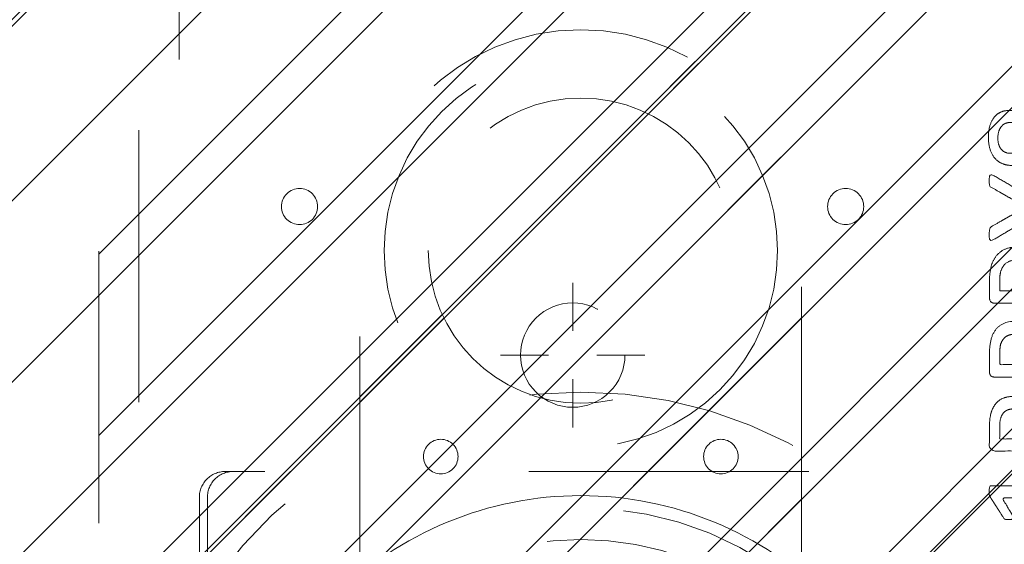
# Model space of a CAD drawing. Header units: inches. Extents: x -420 to -276, y -52 to 18.
# Tile 160 of 187: x -287.41 to -282.58, y -23.83 to -21.26. Entities that reach past the tile are written whole.
import ezdxf

# ---------------------------------------------------------------- set-up
doc = ezdxf.new("R2010")
doc.units = ezdxf.units.IN
doc.header["$LTSCALE"] = 32
doc.header["$MEASUREMENT"] = 0
doc.header["$PDMODE"] = 1
doc.header["$PDSIZE"] = -2
doc.linetypes.add('Dash Style-1', pattern=[0.083328, 0.041656, -0.041672])
for name, color, linetype, lineweight in [('DashLine', 7, 'Dash Style-1', 13), ('DashLineFill', 7, 'Dash Style-1', 13), ('Drawing', 7, 'Continuous', 18), ('Metal-DeskStructure', 7, 'Continuous', 13), ('None', 7, 'Continuous', 18), ('SolidLine', 7, 'Continuous', 15), ('Wood_1-H', 7, 'Continuous', 13)]:
    doc.layers.add(name, color=color, linetype=linetype, lineweight=lineweight)
doc.layers.add('Metal_Black', color=7, linetype='Continuous', lineweight=13, true_color=0x4c4c4c)
pattern_1 = [(45, (0, 0), (-1.613, 1.9357), []), (45, (-1.0608, 1.0608), (-0.472346, 0.41676), [])]

# ---------------------------------------------------------------- blocks, each defined once
blk = doc.blocks.new('1BRPFY-Leg_Plate (2D)')
at = {"layer": 'DashLineFill', "linetype": 'Continuous', "lineweight": 13}
h = blk.add_hatch(dxfattribs=at)
h.set_pattern_fill('Steel', color=253, style=0, pattern_type=2)
h.set_pattern_definition(pattern_1)
edge = h.paths.add_edge_path()
edge.add_arc((-1.7047, -1.7047), 0.126, 180, 270)
edge.add_line((-1.7047, -1.8307), (1.7047, -1.8307))
edge.add_arc((1.7047, -1.7047), 0.126, 270, 360)
edge.add_line((1.8307, -1.7047), (1.8307, 1.7047))
edge.add_arc((1.7047, 1.7047), 0.126, 0, 90)
edge.add_line((1.7047, 1.8307), (-1.7047, 1.8307))
edge.add_arc((-1.7047, 1.7047), 0.126, 90, 180)
edge.add_line((-1.8307, 1.7047), (-1.8307, -1.7047))
at = {"layer": 'DashLineFill', "flags": 128}
blk.add_lwpolyline([(-1.8307, -1.7047, 0.414214), (-1.7047, -1.8307), (1.7047, -1.8307, 0.414214), (1.8307, -1.7047), (1.8307, 1.7047, 0.414214), (1.7047, 1.8307), (-1.7047, 1.8307, 0.414214), (-1.8307, 1.7047)], format="xyb", close=True, dxfattribs=at)
blk = doc.blocks.new('Group-2')
at = {"layer": 'Metal_Black', "color": 7}
for points, knots in [([(2.3381, 3.6174), (2.3657, 3.6174), (2.4119, 3.597), (2.4433, 3.5564), (2.4599, 3.4992), (2.4599, 3.4291), (2.4451, 3.3737), (2.4156, 3.335), (2.375, 3.3147), (2.327, 3.3147), (2.2919, 3.3295), (2.2624, 3.3553), (2.2366, 3.394), (2.2236, 3.418), (2.2126, 3.3959), (2.1886, 3.3645), (2.1609, 3.3424), (2.1295, 3.3313), (2.0871, 3.3313), (2.0465, 3.3479), (2.0151, 3.383), (1.9985, 3.4346), (1.9985, 3.5048), (2.0151, 3.5546), (2.0428, 3.586), (2.0797, 3.6007), (2.1203, 3.6007), (2.1517, 3.5897), (2.1812, 3.5675), (2.207, 3.5361), (2.2181, 3.514), (2.2513, 3.5915), (2.3178, 3.6174), (2.3381, 3.6174)], [0, 0, 0, 0.040945, 0.08189, 0.122836, 0.163781, 0.200632, 0.237482, 0.274333, 0.311184, 0.338205, 0.365227, 0.392248, 0.419269, 0.419269, 0.443822, 0.468375, 0.492928, 0.51748, 0.549396, 0.581313, 0.613229, 0.645145, 0.677061, 0.708977, 0.740893, 0.772809, 0.799408, 0.826007, 0.852606, 0.879205, 0.879205, 0.969801, 1, 1, 1]), ([(2.1074, 3.5417), (2.0926, 3.5417), (2.0705, 3.5325), (2.0539, 3.5122), (2.0446, 3.4845), (2.0446, 3.4291), (2.0778, 3.3904), (2.1221, 3.3904), (2.1443, 3.3996), (2.1646, 3.4199), (2.1849, 3.4494), (2.196, 3.4697), (2.1775, 3.5048), (2.1332, 3.5417), (2.1074, 3.5417)], [0, 0, 0, 0.064819, 0.129638, 0.194457, 0.259276, 0.388914, 0.518552, 0.583375, 0.648198, 0.71302, 0.777843, 0.777843, 0.888922, 1, 1, 1]), ([(2.3436, 3.5564), (2.327, 3.5564), (2.3012, 3.5454), (2.279, 3.5214), (2.2587, 3.4863), (2.2476, 3.4623), (2.2569, 3.4402), (2.279, 3.407), (2.3012, 3.3867), (2.327, 3.3756), (2.4119, 3.3756), (2.4119, 3.5122), (2.375, 3.5564), (2.3436, 3.5564)], [0, 0, 0, 0.062166, 0.124332, 0.186498, 0.248664, 0.248664, 0.305108, 0.361552, 0.417996, 0.474441, 0.742583, 0.871292, 1, 1, 1]), ([(2.4303, 3.2861), (2.4377, 3.2898), (2.4469, 3.2916), (2.4525, 3.2861), (2.4543, 3.2713), (2.4543, 3.2515), (2.4543, 3.2363), (2.4506, 3.2289), (2.4469, 3.2252), (2.4433, 3.2233), (2.3547, 3.1735), (2.2661, 3.1237), (2.3547, 3.0739), (2.4433, 3.024), (2.4469, 3.0222), (2.4506, 3.0166), (2.4543, 3.0111), (2.4543, 2.9959), (2.4543, 2.976), (2.4516, 2.9567), (2.4377, 2.9594), (2.4303, 2.9631), (2.3279, 3.025), (2.2255, 3.0868), (2.1258, 3.0277), (2.0262, 2.9687), (2.0188, 2.965), (2.005, 2.9622), (2.0022, 2.9816), (2.0022, 3.0056), (2.004, 3.0185), (2.0059, 3.0259), (2.0114, 3.0296), (2.0133, 3.0314), (2.0972, 3.0794), (2.1812, 3.1274), (2.0972, 3.1754), (2.0133, 3.2233), (2.0114, 3.2252), (2.0059, 3.227), (2.004, 3.2344), (2.0022, 3.2455), (2.0022, 3.2676), (2.005, 3.287), (2.0188, 3.2842), (2.0262, 3.2805), (2.1249, 3.2224), (2.2236, 3.1643), (2.327, 3.2252), (2.4303, 3.2861)], [0, 0, 0, 0.005797, 0.011593, 0.01739, 0.023187, 0.027776, 0.031157, 0.034538, 0.03792, 0.03792, 0.121199, 0.121199, 0.204479, 0.204479, 0.20786, 0.211241, 0.214623, 0.219212, 0.225008, 0.236602, 0.242398, 0.242398, 0.326423, 0.326423, 0.407782, 0.407782, 0.413578, 0.425171, 0.430968, 0.435937, 0.440905, 0.445874, 0.450842, 0.450842, 0.634953, 0.634953, 0.819063, 0.819063, 0.824031, 0.829, 0.833968, 0.838937, 0.843905, 0.853843, 0.858811, 0.858811, 0.927786, 0.927786, 1, 1, 1]), ([(2.1351, 2.9306), (2.1701, 2.9306), (2.2236, 2.9085), (2.2605, 2.8679), (2.2827, 2.8088), (2.2827, 2.7414), (2.2827, 2.7165), (2.363, 2.7165), (2.4469, 2.7165), (2.4506, 2.7128), (2.4525, 2.7055), (2.4543, 2.6944), (2.4543, 2.6778), (2.4525, 2.6667), (2.4506, 2.6593), (2.4469, 2.6556), (2.2366, 2.6556), (2.0169, 2.6556), (2.004, 2.6704), (2.004, 2.7276), (2.004, 2.7904), (2.0077, 2.8162), (2.0151, 2.8531), (2.0372, 2.89), (2.0686, 2.9177), (2.1111, 2.9306), (2.1351, 2.9306)], [0, 0, 0, 0.066268, 0.132535, 0.198803, 0.26507, 0.303966, 0.303966, 0.429297, 0.43506, 0.440822, 0.446584, 0.452347, 0.456957, 0.461567, 0.466177, 0.470786, 0.728938, 0.745073, 0.761208, 0.845107, 0.870922, 0.896738, 0.922553, 0.948369, 0.974184, 1, 1, 1]), ([(2.1406, 2.8679), (2.1129, 2.8679), (2.076, 2.8476), (2.0594, 2.818), (2.0539, 2.7867), (2.0539, 2.7433), (2.0539, 2.7165), (2.1434, 2.7165), (2.2329, 2.7165), (2.2329, 2.7433), (2.2329, 2.7959), (2.2199, 2.8328), (2.1941, 2.8568), (2.1609, 2.8679), (2.1406, 2.8679)], [0, 0, 0, 0.053098, 0.106195, 0.159293, 0.212391, 0.297937, 0.297937, 0.584068, 0.584068, 0.669615, 0.752211, 0.834807, 0.917404, 1, 1, 1]), ([(2.4433, 2.5926), (2.4469, 2.5926), (2.4506, 2.5908), (2.4525, 2.5834), (2.4543, 2.5705), (2.4543, 2.552), (2.4525, 2.541), (2.4506, 2.5336), (2.4451, 2.5299), (2.4396, 2.528), (2.387, 2.5077), (2.3344, 2.4874), (2.3159, 2.48), (2.2864, 2.4653), (2.2642, 2.4431), (2.2532, 2.4136), (2.2532, 2.3739), (2.2532, 2.3546), (2.3482, 2.3546), (2.4469, 2.3546), (2.4506, 2.3509), (2.4525, 2.3435), (2.4543, 2.3324), (2.4543, 2.3158), (2.4525, 2.3047), (2.4506, 2.2973), (2.4469, 2.2937), (2.2356, 2.2937), (2.0151, 2.2937), (2.004, 2.3084), (2.004, 2.3638), (2.004, 2.4284), (2.0059, 2.4505), (2.0077, 2.4597), (2.0114, 2.4856), (2.0317, 2.5262), (2.0612, 2.552), (2.1, 2.5668), (2.1443, 2.5668), (2.1812, 2.5539), (2.2089, 2.5317), (2.2273, 2.4985), (2.2347, 2.48), (2.2402, 2.4911), (2.255, 2.5096), (2.2753, 2.5243), (2.303, 2.5373), (2.3196, 2.5446), (2.3685, 2.5649), (2.4174, 2.5852), (2.4303, 2.5908), (2.4414, 2.5926), (2.4433, 2.5926)], [0, 0, 0, 0.004018, 0.008035, 0.012053, 0.01607, 0.020088, 0.024105, 0.028123, 0.03214, 0.03214, 0.070951, 0.070951, 0.084634, 0.098317, 0.112001, 0.125684, 0.138745, 0.138745, 0.202807, 0.205295, 0.207782, 0.21027, 0.212758, 0.214748, 0.216739, 0.218729, 0.220719, 0.332671, 0.339637, 0.346603, 0.391882, 0.407555, 0.423229, 0.423229, 0.466696, 0.510164, 0.553631, 0.597099, 0.640566, 0.684033, 0.727501, 0.770968, 0.770968, 0.798042, 0.825115, 0.852188, 0.879262, 0.879262, 0.958132, 0.958132, 0.979066, 1, 1, 1]), ([(2.1295, 2.504), (2.1018, 2.504), (2.0668, 2.48), (2.0575, 2.4524), (2.0557, 2.4431), (2.0539, 2.421), (2.0539, 2.3795), (2.0539, 2.3546), (2.1295, 2.3546), (2.2052, 2.3546), (2.2052, 2.3832), (2.2052, 2.4358), (2.1941, 2.469), (2.172, 2.493), (2.1443, 2.504), (2.1295, 2.504)], [0, 0, 0, 0.142515, 0.285031, 0.285031, 0.330993, 0.376955, 0.445899, 0.445899, 0.655281, 0.655281, 0.734439, 0.800829, 0.867219, 0.93361, 1, 1, 1]), ([(2.3233, 2.2263), (2.3454, 2.2263), (2.3805, 2.2152), (2.41, 2.1968), (2.4303, 2.1691), (2.4525, 2.1193), (2.4525, 2.0122), (2.4525, 1.9458), (2.4414, 1.931), (2.2283, 1.931), (2.0151, 1.931), (2.004, 1.9458), (2.004, 2.0039), (2.004, 2.0953), (2.0206, 2.1469), (2.0483, 2.1802), (2.0908, 2.1986), (2.1332, 2.1986), (2.1627, 2.1912), (2.1867, 2.1765), (2.207, 2.1525), (2.2126, 2.1396), (2.2163, 2.158), (2.2347, 2.1894), (2.2624, 2.2134), (2.3012, 2.2263), (2.3233, 2.2263)], [0, 0, 0, 0.031455, 0.06291, 0.094366, 0.125821, 0.188731, 0.266159, 0.275837, 0.285516, 0.435531, 0.44521, 0.454888, 0.521427, 0.574659, 0.627891, 0.681123, 0.734355, 0.762747, 0.791139, 0.819531, 0.847924, 0.847924, 0.885943, 0.923962, 0.961981, 1, 1, 1]), ([(2.124, 2.1377), (2.1074, 2.1377), (2.0815, 2.1285), (2.0631, 2.1082), (2.0539, 2.0768), (2.0539, 2.0215), (2.0539, 1.9901), (2.1258, 1.9901), (2.1978, 1.9901), (2.1978, 2.0242), (2.1978, 2.0805), (2.1867, 2.11), (2.1664, 2.1285), (2.1387, 2.1377), (2.124, 2.1377)], [0, 0, 0, 0.074499, 0.148998, 0.223496, 0.297995, 0.395417, 0.395417, 0.61891, 0.61891, 0.724928, 0.793696, 0.862464, 0.931232, 1, 1, 1]), ([(2.327, 2.1636), (2.3067, 2.1636), (2.2772, 2.1506), (2.2569, 2.1266), (2.2458, 2.0897), (2.2458, 2.0261), (2.2458, 1.9901), (2.3242, 1.9901), (2.4027, 1.9901), (2.4027, 2.0334), (2.4027, 2.1174), (2.375, 2.1506), (2.3454, 2.1636), (2.327, 2.1636)], [0, 0, 0, 0.079156, 0.158312, 0.237468, 0.316624, 0.419526, 0.419526, 0.643799, 0.643799, 0.767809, 0.883905, 0.941952, 1, 1, 1]), ([(2.4285, 1.8552), (2.4359, 1.8552), (2.4497, 1.8524), (2.4525, 1.8441), (2.4525, 1.7251), (2.4525, 1.6061), (2.4506, 1.6024), (2.4451, 1.5987), (2.4359, 1.5968), (2.423, 1.5968), (2.4137, 1.5987), (2.4082, 1.6005), (2.4045, 1.6061), (2.4045, 1.655), (2.4045, 1.702), (2.2347, 1.702), (2.0649, 1.702), (2.0908, 1.6587), (2.1166, 1.6153), (2.1184, 1.6097), (2.1203, 1.6005), (2.1166, 1.5968), (2.1055, 1.595), (2.0931, 1.595), (2.0834, 1.595), (2.0778, 1.5968), (2.0742, 1.6005), (2.0723, 1.6042), (2.0391, 1.6559), (2.0059, 1.7076), (2.004, 1.7094), (2.004, 1.7131), (2.0022, 1.7186), (2.0022, 1.7357), (2.0022, 1.7537), (2.0059, 1.7592), (2.0096, 1.7611), (2.208, 1.7611), (2.4045, 1.7611), (2.4045, 1.8017), (2.4045, 1.846), (2.4082, 1.8497), (2.4137, 1.8533), (2.423, 1.8552), (2.4285, 1.8552)], [0, 0, 0, 0.00261, 0.007831, 0.010441, 0.176195, 0.178805, 0.181415, 0.184026, 0.186636, 0.188594, 0.190551, 0.192509, 0.194467, 0.244389, 0.244389, 0.424498, 0.424498, 0.47805, 0.47805, 0.484241, 0.490432, 0.496622, 0.502813, 0.507071, 0.510941, 0.514811, 0.518682, 0.518682, 0.576295, 0.576295, 0.578743, 0.58119, 0.583638, 0.590247, 0.593184, 0.596122, 0.599059, 0.911881, 0.911881, 0.976501, 0.982376, 0.988251, 0.994125, 1, 1, 1])]:
    blk.add_open_spline(points, degree=2, knots=knots, dxfattribs=at)
blk = doc.blocks.new('1BRPX8-Util_Bkt_Lg-F (2D)')
at = {"layer": 'DashLineFill', "linetype": 'Continuous', "lineweight": 13}
h = blk.add_hatch(dxfattribs=at)
h.set_pattern_fill('Steel', color=253, style=0, pattern_type=2)
h.set_pattern_definition(pattern_1)
edge = h.paths.add_edge_path()
edge.add_line((-4.4685, 7.4055), (-3.1299, 7.4055))
edge.add_line((-3.1299, 7.4055), (-3.1299, -2.0118))
edge.add_line((-3.1299, -2.0118), (-4.4685, -2.0118))
edge.add_line((-4.4685, -2.0118), (-4.4685, -2.1457))
edge.add_line((-4.4685, -2.1457), (-2.4213, -2.1457))
edge.add_line((-2.4213, -2.1457), (-2.4213, -2.5236))
edge.add_arc((-2.3031, -2.5236), 0.1181, 180, 270)
edge.add_line((-2.3031, -2.6417), (2.3031, -2.6417))
edge.add_arc((2.3031, -2.5236), 0.1181, 270, 360)
edge.add_line((2.4213, -2.5236), (2.4213, -2.1457))
edge.add_line((2.4213, -2.1457), (4.4685, -2.1457))
edge.add_line((4.4685, -2.1457), (4.4685, -2.0118))
edge.add_line((4.4685, -2.0118), (3.1299, -2.0118))
edge.add_line((3.1299, -2.0118), (3.1299, 7.4055))
edge.add_line((3.1299, 7.4055), (4.4685, 7.4055))
edge.add_line((4.4685, 7.4055), (4.4685, 7.5394))
edge.add_line((4.4685, 7.5394), (2.4213, 7.5394))
edge.add_line((2.4213, 7.5394), (2.4213, 7.9173))
edge.add_arc((2.3031, 7.9173), 0.1181, 0, 90)
edge.add_line((2.3031, 8.0354), (-2.3031, 8.0354))
edge.add_arc((-2.3031, 7.9173), 0.1181, 90, 180)
edge.add_line((-2.4213, 7.9173), (-2.4213, 7.5394))
edge.add_line((-2.4213, 7.5394), (-4.4685, 7.5394))
edge.add_line((-4.4685, 7.5394), (-4.4685, 7.4055))
at = {"layer": 'Metal_Black', "color": 7}
blk.add_blockref('Group-2', (0, 0), dxfattribs=at)
blk = doc.blocks.new('Slate-LegBrace (2D)')
at = {"layer": 'DashLineFill', "linetype": 'Continuous', "lineweight": 13}
h = blk.add_hatch(dxfattribs=at)
h.set_pattern_fill('Steel', color=253, style=0, pattern_type=2)
h.set_pattern_definition(pattern_1)
edge = h.paths.add_edge_path()
edge.add_line((-2.1996, 0.1352), (-1.3748, 0.1352))
edge.add_arc((0, 0.0136), 1.3801, 5.0546, 174.9454, ccw=False)
edge.add_line((1.3748, 0.1352), (2.1997, 0.1352))
edge.add_arc((0.0001, 0.0171), 2.2028, 3.0731, 176.9269)
h = blk.add_hatch(dxfattribs=at)
h.set_pattern_fill('Steel', color=253, style=0, pattern_type=2)
h.set_pattern_definition(pattern_1)
h.paths.add_polyline_path([(-0.6866, 1.8192), (-0.6949, 1.8196), (-0.7032, 1.8209), (-0.7112, 1.8229), (-0.719, 1.8257), (-0.7265, 1.8292), (-0.7337, 1.8335), (-0.7403, 1.8384), (-0.7465, 1.844), (-0.7521, 1.8502), (-0.757, 1.8568), (-0.7613, 1.864), (-0.7648, 1.8715), (-0.7676, 1.8793), (-0.7697, 1.8874), (-0.7709, 1.8956), (-0.7713, 1.9039), (-0.7709, 1.9122), (-0.7697, 1.9204), (-0.7676, 1.9284), (-0.7648, 1.9363), (-0.7613, 1.9438), (-0.757, 1.9509), (-0.7521, 1.9576), (-0.7465, 1.9637), (-0.7403, 1.9693), (-0.7337, 1.9742), (-0.7265, 1.9785), (-0.719, 1.9821), (-0.7112, 1.9849), (-0.7032, 1.9869), (-0.6949, 1.9881), (-0.6866, 1.9885), (-0.6783, 1.9881), (-0.6701, 1.9869), (-0.6621, 1.9849), (-0.6542, 1.9821), (-0.6467, 1.9785), (-0.6396, 1.9742), (-0.6329, 1.9693), (-0.6268, 1.9637), (-0.6212, 1.9576), (-0.6163, 1.9509), (-0.612, 1.9438), (-0.6084, 1.9363), (-0.6056, 1.9284), (-0.6036, 1.9204), (-0.6024, 1.9122), (-0.602, 1.9039), (-0.6024, 1.8956), (-0.6036, 1.8874), (-0.6056, 1.8793), (-0.6084, 1.8715), (-0.612, 1.864), (-0.6163, 1.8568), (-0.6212, 1.8502), (-0.6268, 1.844), (-0.6329, 1.8384), (-0.6396, 1.8335), (-0.6467, 1.8292), (-0.6542, 1.8257), (-0.6621, 1.8229), (-0.6701, 1.8209), (-0.6783, 1.8196)])
h = blk.add_hatch(dxfattribs=at)
h.set_pattern_fill('Steel', color=253, style=0, pattern_type=2)
h.set_pattern_definition(pattern_1)
h.paths.add_polyline_path([(0.6865, 1.8192), (0.6783, 1.8196), (0.67, 1.8209), (0.662, 1.8229), (0.6542, 1.8257), (0.6467, 1.8293), (0.6395, 1.8335), (0.6329, 1.8385), (0.6267, 1.8441), (0.6212, 1.8502), (0.6162, 1.8569), (0.6119, 1.864), (0.6084, 1.8716), (0.6056, 1.8794), (0.6036, 1.8874), (0.6024, 1.8957), (0.602, 1.904), (0.6024, 1.9123), (0.6036, 1.9205), (0.6057, 1.9285), (0.6085, 1.9363), (0.612, 1.9438), (0.6163, 1.951), (0.6213, 1.9576), (0.6268, 1.9638), (0.633, 1.9694), (0.6397, 1.9743), (0.6468, 1.9786), (0.6543, 1.9821), (0.6622, 1.9849), (0.6702, 1.9869), (0.6784, 1.9881), (0.6867, 1.9885), (0.695, 1.9881), (0.7032, 1.9869), (0.7113, 1.9848), (0.7191, 1.982), (0.7266, 1.9785), (0.7337, 1.9742), (0.7404, 1.9692), (0.7466, 1.9637), (0.7521, 1.9575), (0.7571, 1.9508), (0.7613, 1.9437), (0.7649, 1.9362), (0.7677, 1.9284), (0.7697, 1.9203), (0.7709, 1.9121), (0.7713, 1.9038), (0.7709, 1.8955), (0.7696, 1.8873), (0.7676, 1.8792), (0.7648, 1.8714), (0.7612, 1.8639), (0.757, 1.8568), (0.752, 1.8501), (0.7464, 1.844), (0.7403, 1.8384), (0.7336, 1.8334), (0.7265, 1.8292), (0.7189, 1.8256), (0.7111, 1.8228), (0.7031, 1.8208), (0.6948, 1.8196)])
h = blk.add_hatch(dxfattribs=at)
h.set_pattern_fill('Steel', color=253, style=0, pattern_type=2)
h.set_pattern_definition(pattern_1)
edge = h.paths.add_edge_path()
edge.add_line((-2.1917, 0.2375), (-1.4637, 0.2375))
edge.add_arc((0.0001, 0.017), 1.4803, 8.5653, 171.4347, ccw=False)
edge.add_line((1.4639, 0.2375), (2.1918, 0.2375))
edge.add_line((2.1918, 0.2375), (2.1997, 0.1352))
edge.add_line((2.1997, 0.1352), (1.3748, 0.1352))
edge.add_arc((0, 0.0136), 1.3801, 5.0546, 174.9454)
edge.add_line((-1.3748, 0.1352), (-2.1996, 0.1352))
edge.add_line((-2.1996, 0.1352), (-2.1917, 0.2375))
at = {"layer": 'DashLineFill', "flags": 128}
for points in [[(-2.1996, 0.1352), (-1.3748, 0.1352, -0.915455), (1.3748, 0.1352), (2.1997, 0.1352, 0.947752)], [(-2.1917, 0.2375), (-1.4637, 0.2375, -0.860663), (1.4639, 0.2375), (2.1918, 0.2375), (2.1997, 0.1352), (1.3748, 0.1352, 0.915455), (-1.3748, 0.1352), (-2.1996, 0.1352)]]:
    blk.add_lwpolyline(points, format="xyb", close=True, dxfattribs=at)
for points in [[(-0.6866, 1.8192), (-0.6949, 1.8196), (-0.7032, 1.8209), (-0.7112, 1.8229), (-0.719, 1.8257), (-0.7265, 1.8292), (-0.7337, 1.8335), (-0.7403, 1.8384), (-0.7465, 1.844), (-0.7521, 1.8502), (-0.757, 1.8568), (-0.7613, 1.864), (-0.7648, 1.8715), (-0.7676, 1.8793), (-0.7697, 1.8874), (-0.7709, 1.8956), (-0.7713, 1.9039), (-0.7709, 1.9122), (-0.7697, 1.9204), (-0.7676, 1.9284), (-0.7648, 1.9363), (-0.7613, 1.9438), (-0.757, 1.9509), (-0.7521, 1.9576), (-0.7465, 1.9637), (-0.7403, 1.9693), (-0.7337, 1.9742), (-0.7265, 1.9785), (-0.719, 1.9821), (-0.7112, 1.9849), (-0.7032, 1.9869), (-0.6949, 1.9881), (-0.6866, 1.9885), (-0.6783, 1.9881), (-0.6701, 1.9869), (-0.6621, 1.9849), (-0.6542, 1.9821), (-0.6467, 1.9785), (-0.6396, 1.9742), (-0.6329, 1.9693), (-0.6268, 1.9637), (-0.6212, 1.9576), (-0.6163, 1.9509), (-0.612, 1.9438), (-0.6084, 1.9363), (-0.6056, 1.9284), (-0.6036, 1.9204), (-0.6024, 1.9122), (-0.602, 1.9039), (-0.6024, 1.8956), (-0.6036, 1.8874), (-0.6056, 1.8793), (-0.6084, 1.8715), (-0.612, 1.864), (-0.6163, 1.8568), (-0.6212, 1.8502), (-0.6268, 1.844), (-0.6329, 1.8384), (-0.6396, 1.8335), (-0.6467, 1.8292), (-0.6542, 1.8257), (-0.6621, 1.8229), (-0.6701, 1.8209), (-0.6783, 1.8196)], [(0.6865, 1.8192), (0.6783, 1.8196), (0.67, 1.8209), (0.662, 1.8229), (0.6542, 1.8257), (0.6467, 1.8293), (0.6395, 1.8335), (0.6329, 1.8385), (0.6267, 1.8441), (0.6212, 1.8502), (0.6162, 1.8569), (0.6119, 1.864), (0.6084, 1.8716), (0.6056, 1.8794), (0.6036, 1.8874), (0.6024, 1.8957), (0.602, 1.904), (0.6024, 1.9123), (0.6036, 1.9205), (0.6057, 1.9285), (0.6085, 1.9363), (0.612, 1.9438), (0.6163, 1.951), (0.6213, 1.9576), (0.6268, 1.9638), (0.633, 1.9694), (0.6397, 1.9743), (0.6468, 1.9786), (0.6543, 1.9821), (0.6622, 1.9849), (0.6702, 1.9869), (0.6784, 1.9881), (0.6867, 1.9885), (0.695, 1.9881), (0.7032, 1.9869), (0.7113, 1.9848), (0.7191, 1.982), (0.7266, 1.9785), (0.7337, 1.9742), (0.7404, 1.9692), (0.7466, 1.9637), (0.7521, 1.9575), (0.7571, 1.9508), (0.7613, 1.9437), (0.7649, 1.9362), (0.7677, 1.9284), (0.7697, 1.9203), (0.7709, 1.9121), (0.7713, 1.9038), (0.7709, 1.8955), (0.7696, 1.8873), (0.7676, 1.8792), (0.7648, 1.8714), (0.7612, 1.8639), (0.757, 1.8568), (0.752, 1.8501), (0.7464, 1.844), (0.7403, 1.8384), (0.7336, 1.8334), (0.7265, 1.8292), (0.7189, 1.8256), (0.7111, 1.8228), (0.7031, 1.8208), (0.6948, 1.8196)]]:
    blk.add_lwpolyline(points, close=True, dxfattribs=at)
blk = doc.blocks.new('TLLegSleeve (2D)')
at = {"layer": 'DashLineFill', "linetype": 'Continuous', "lineweight": 13}
h = blk.add_hatch(dxfattribs=at)
h.set_pattern_fill('Steel', color=253, style=0, pattern_type=2)
h.set_pattern_definition(pattern_1)
edge = h.paths.add_edge_path()
edge.add_line((1.0827, 1.4023), (1.0827, 2.9134))
edge.add_arc((0, 2.9134), 1.0827, 0, 180)
edge.add_line((-1.0827, 2.9134), (-1.0827, 1.4023))
edge.add_arc((0, 0), 1.7717, 127.6699, 412.3301)
edge.add_line((1.0827, 1.4023), (1.0827, 1.4023))
edge = h.paths.add_edge_path()
edge.add_arc((0, 2.9134), 0.748, 180, 360)
edge.add_arc((0, 2.9134), 0.748, 0, 180)
edge.add_line((-0.748, 2.9134), (-0.748, 2.9134))
edge = h.paths.add_edge_path()
edge.add_arc((0, 0), 1.437, 180, 360)
edge.add_arc((0, 0), 1.437, 0, 180)
edge.add_line((-1.437, 0), (-1.437, 0))
at = {"layer": 'DashLine', "color": 8, "flags": 128}
for points in [[(0.9646, 2.9134), (0.9599, 2.8188), (0.946, 2.7252), (0.923, 2.6334), (0.8911, 2.5443), (0.8507, 2.4587), (0.802, 2.3775), (0.7456, 2.3015), (0.6821, 2.2313), (0.6119, 2.1678), (0.5359, 2.1114), (0.4547, 2.0627), (0.3691, 2.0222), (0.28, 1.9904), (0.1882, 1.9674), (0.0945, 1.9535), (0, 1.9488), (-0.0945, 1.9535), (-0.1882, 1.9674), (-0.28, 1.9904), (-0.3691, 2.0222), (-0.4547, 2.0627), (-0.5359, 2.1114), (-0.6119, 2.1678), (-0.6821, 2.2313), (-0.7456, 2.3015), (-0.802, 2.3775), (-0.8507, 2.4587), (-0.8911, 2.5443), (-0.923, 2.6334), (-0.946, 2.7252), (-0.9599, 2.8188), (-0.9646, 2.9134), (-0.9599, 3.0079), (-0.946, 3.1016), (-0.923, 3.1934), (-0.8911, 3.2825), (-0.8507, 3.3681), (-0.802, 3.4493), (-0.7456, 3.5253), (-0.6821, 3.5954), (-0.6119, 3.659), (-0.5359, 3.7154), (-0.4547, 3.7641), (-0.3691, 3.8045), (-0.28, 3.8364), (-0.1882, 3.8594), (-0.0945, 3.8733), (0, 3.878), (0.0945, 3.8733), (0.1882, 3.8594), (0.28, 3.8364), (0.3691, 3.8045), (0.4547, 3.7641), (0.5359, 3.7154), (0.6119, 3.659), (0.6821, 3.5954), (0.7456, 3.5253), (0.802, 3.4493), (0.8507, 3.3681), (0.8911, 3.2825), (0.923, 3.1934), (0.946, 3.1016), (0.9599, 3.0079)], [(1.6535, 0), (1.6456, -0.1621), (1.6218, -0.3226), (1.5823, -0.48), (1.5277, -0.6328), (1.4583, -0.7795), (1.3749, -0.9187), (1.2782, -1.049), (1.1692, -1.1692), (1.049, -1.2782), (0.9187, -1.3749), (0.7795, -1.4583), (0.6328, -1.5277), (0.48, -1.5823), (0.3226, -1.6218), (0.1621, -1.6456), (0, -1.6535), (-0.1621, -1.6456), (-0.3226, -1.6218), (-0.48, -1.5823), (-0.6328, -1.5277), (-0.7795, -1.4583), (-0.9187, -1.3749), (-1.049, -1.2782), (-1.1692, -1.1692), (-1.2782, -1.049), (-1.3749, -0.9187), (-1.4583, -0.7795), (-1.5277, -0.6328), (-1.5823, -0.48), (-1.6218, -0.3226), (-1.6456, -0.1621), (-1.6535, 0), (-1.6456, 0.1621), (-1.6218, 0.3226), (-1.5823, 0.48), (-1.5277, 0.6328), (-1.4583, 0.7795), (-1.3749, 0.9187), (-1.2782, 1.049), (-1.1692, 1.1692), (-1.049, 1.2782), (-0.9187, 1.3749), (-0.7795, 1.4583), (-0.6328, 1.5277), (-0.48, 1.5823), (-0.3226, 1.6218), (-0.1621, 1.6456), (0, 1.6535), (0.1621, 1.6456), (0.3226, 1.6218), (0.48, 1.5823), (0.6328, 1.5277), (0.7795, 1.4583), (0.9187, 1.3749), (1.049, 1.2782), (1.1692, 1.1692), (1.2782, 1.049), (1.3749, 0.9187), (1.4583, 0.7795), (1.5277, 0.6328), (1.5823, 0.48), (1.6218, 0.3226), (1.6456, 0.1621)]]:
    blk.add_lwpolyline(points, close=True, dxfattribs=at)
at = {"layer": 'DashLineFill', "flags": 128}
for points in [[(1.0827, 1.4023), (1.0827, 2.9134, 1), (-1.0827, 2.9134), (-1.0827, 1.4023, 2.931619), (1.0827, 1.4023)], [(-0.748, 2.9134, 1), (0.748, 2.9134, 1), (-0.748, 2.9134)]]:
    blk.add_lwpolyline(points, format="xyb", close=True, dxfattribs=at)
at = {"layer": 'DashLineFill', "linetype": 'Continuous', "lineweight": 5}
blk.add_point((0, 2.9134), dxfattribs=at)
blk = doc.blocks.new('Group-8')
at = {"layer": 'SolidLine', "flags": 128}
blk.add_lwpolyline([(43.248, -8.3071, -0.414214), (44.9606, -6.5945, -0.414214), (46.6732, -8.3071, -0.414214), (44.9606, -10.0197, -0.414214)], format="xyb", close=True, dxfattribs=at)
at = {"layer": 'Wood_1-H', "color": 7}
for name in ['1BRPX8-Util_Bkt_Lg-F (2D)', 'TLLegSleeve (2D)', 'Slate-LegBrace (2D)', '1BRPFY-Leg_Plate (2D)']:
    blk.add_blockref(name, (44.9606, -8.3071), dxfattribs=at)
blk = doc.blocks.new('Group-9')
at = {"layer": 'None'}
blk.add_blockref('Group-8', (0, 0), dxfattribs=at)
blk = doc.blocks.new('SL Utility Cabinet (2D)-2')
at = {"layer": 'None'}
blk.add_blockref('Group-9', (0, 0), dxfattribs=at)
at = {"layer": 'Drawing', "color": 0, "flags": 1}
for tag in ['Tag', 'Catalog', 'Option1', 'Option2', 'Option3', 'Option4', 'Option5', 'Option6', 'Option7', 'Option8', 'Option9', 'Option10', 'Option11', 'Option12', 'Custom', 'FinishGroup', 'Discount', 'Item2', 'Item3', 'Item6', 'Item9', 'Item10', 'Item12', 'Item13', 'Item16', 'Item19', 'Item20', 'Item21', 'Item22', 'Item23', 'Item24', 'Item25', 'Item8', 'Item18', 'Item1', 'Item4', 'Item5', 'Item7', 'Item11', 'Item14', 'Item15', 'Item17']:
    blk.add_attdef(tag, (29.8412, -21.5676), '', height=0.00709, dxfattribs=at)
blk = doc.blocks.new('Group-30')
at = {"layer": 'DashLine'}
for p, q in [((0.0002, -5.9843), (0.0002, -5.748)), ((-0.1179, -6.1024), (-0.3541, -6.1024)), ((0.1183, -6.1024), (0.3545, -6.1024)), ((0.0002, -6.2205), (0.0002, -6.4567))]:
    blk.add_line(p, q, dxfattribs=at)
at = {"layer": 'DashLine', "flags": 128}
blk.add_lwpolyline([(-0.2557, -6.1024), (-0.2545, -6.0773), (-0.2508, -6.0524), (-0.2447, -6.0281), (-0.2362, -6.0044), (-0.2255, -5.9817), (-0.2126, -5.9602), (-0.1976, -5.94), (-0.1808, -5.9214), (-0.1621, -5.9045), (-0.142, -5.8896), (-0.1204, -5.8767), (-0.0977, -5.8659), (-0.0741, -5.8575), (-0.0497, -5.8514), (-0.0249, -5.8477), (0.0002, -5.8465), (0.0253, -5.8477), (0.0501, -5.8514), (0.0745, -5.8575), (0.0981, -5.8659), (0.1208, -5.8767), (0.1424, -5.8896), (0.1625, -5.9045), (0.1812, -5.9214), (0.198, -5.94), (0.213, -5.9602), (0.2259, -5.9817), (0.2366, -6.0044), (0.2451, -6.0281), (0.2512, -6.0524), (0.2549, -6.0773), (0.2561, -6.1024), (0.2549, -6.1274), (0.2512, -6.1523), (0.2451, -6.1766), (0.2366, -6.2003), (0.2259, -6.223), (0.213, -6.2445), (0.198, -6.2647), (0.1812, -6.2833), (0.1625, -6.3002), (0.1424, -6.3151), (0.1208, -6.3281), (0.0981, -6.3388), (0.0745, -6.3472), (0.0501, -6.3534), (0.0253, -6.357), (0.0002, -6.3583), (-0.0249, -6.357), (-0.0497, -6.3534), (-0.0741, -6.3472), (-0.0977, -6.3388), (-0.1204, -6.3281), (-0.142, -6.3151), (-0.1621, -6.3002), (-0.1808, -6.2833), (-0.1976, -6.2647), (-0.2126, -6.2445), (-0.2255, -6.223), (-0.2362, -6.2003), (-0.2447, -6.1766), (-0.2508, -6.1523), (-0.2545, -6.1274)], close=True, dxfattribs=at)
blk = doc.blocks.new('1BRPT9-Bracket (2D)')
at = {"layer": 'DashLineFill', "linetype": 'Continuous', "lineweight": 13}
h = blk.add_hatch(dxfattribs=at)
h.set_pattern_fill('Steel', color=253, style=0, pattern_type=2)
h.set_pattern_definition(pattern_1)
edge = h.paths.add_edge_path()
edge.add_arc((1.6779, -8.4882), 0.252, 270, 360)
edge.add_line((1.9299, -8.4882), (1.9299, -7.4803))
edge.add_line((1.9299, -7.4803), (2.3236, -7.4803))
edge.add_line((2.3236, -7.4803), (2.3236, 7.4611))
edge.add_line((2.3236, 7.4611), (1.9299, 7.4803))
edge.add_line((1.9299, 7.4803), (1.9299, 8.4882))
edge.add_arc((1.6779, 8.4882), 0.252, 360, 450)
edge.add_line((1.6779, 8.7402), (-2.3221, 8.7402))
edge.add_line((-2.3221, 8.7402), (-2.3221, -8.7402))
edge.add_line((-2.3221, -8.7402), (1.6779, -8.7402))
h = blk.add_hatch(dxfattribs=at)
h.set_pattern_fill('Steel', color=253, style=0, pattern_type=2)
h.set_pattern_definition(pattern_1)
h.paths.add_polyline_path([(-1.3378, -6.9188), (-1.3465, -6.9184), (-1.3551, -6.9171), (-1.3635, -6.915), (-1.3717, -6.912), (-1.3796, -6.9083), (-1.387, -6.9039), (-1.394, -6.8987), (-1.4005, -6.8928), (-1.4063, -6.8864), (-1.4115, -6.8794), (-1.4159, -6.872), (-1.4197, -6.8641), (-1.4226, -6.8559), (-1.4247, -6.8475), (-1.426, -6.8389), (-1.4264, -6.8302), (-1.426, -6.8215), (-1.4247, -6.8129), (-1.4226, -6.8045), (-1.4197, -6.7963), (-1.4159, -6.7884), (-1.4115, -6.781), (-1.4063, -6.774), (-1.4005, -6.7676), (-1.394, -6.7617), (-1.387, -6.7565), (-1.3796, -6.7521), (-1.3717, -6.7484), (-1.3635, -6.7454), (-1.3551, -6.7433), (-1.3465, -6.742), (-1.3378, -6.7416), (-1.3291, -6.742), (-1.3205, -6.7433), (-1.3121, -6.7454), (-1.3039, -6.7484), (-1.2961, -6.7521), (-1.2886, -6.7565), (-1.2816, -6.7617), (-1.2752, -6.7676), (-1.2693, -6.774), (-1.2642, -6.781), (-1.2597, -6.7884), (-1.256, -6.7963), (-1.253, -6.8045), (-1.2509, -6.8129), (-1.2497, -6.8215), (-1.2492, -6.8302), (-1.2497, -6.8389), (-1.2509, -6.8475), (-1.253, -6.8559), (-1.256, -6.8641), (-1.2597, -6.872), (-1.2642, -6.8794), (-1.2693, -6.8864), (-1.2752, -6.8928), (-1.2816, -6.8987), (-1.2886, -6.9039), (-1.2961, -6.9083), (-1.3039, -6.912), (-1.3121, -6.915), (-1.3205, -6.9171), (-1.3291, -6.9184)])
h = blk.add_hatch(dxfattribs=at)
h.set_pattern_fill('Steel', color=253, style=0, pattern_type=2)
h.set_pattern_definition(pattern_1)
h.paths.add_polyline_path([(1.3393, -6.9188), (1.3307, -6.9184), (1.3221, -6.9171), (1.3136, -6.915), (1.3054, -6.912), (1.2976, -6.9083), (1.2901, -6.9039), (1.2832, -6.8987), (1.2767, -6.8928), (1.2709, -6.8864), (1.2657, -6.8794), (1.2612, -6.872), (1.2575, -6.8641), (1.2546, -6.8559), (1.2525, -6.8475), (1.2512, -6.8389), (1.2508, -6.8302), (1.2512, -6.8215), (1.2525, -6.8129), (1.2546, -6.8045), (1.2575, -6.7963), (1.2612, -6.7884), (1.2657, -6.781), (1.2709, -6.774), (1.2767, -6.7676), (1.2832, -6.7617), (1.2901, -6.7565), (1.2976, -6.7521), (1.3054, -6.7484), (1.3136, -6.7454), (1.3221, -6.7433), (1.3307, -6.742), (1.3393, -6.7416), (1.348, -6.742), (1.3566, -6.7433), (1.3651, -6.7454), (1.3732, -6.7484), (1.3811, -6.7521), (1.3886, -6.7565), (1.3955, -6.7617), (1.402, -6.7676), (1.4078, -6.774), (1.413, -6.781), (1.4175, -6.7884), (1.4212, -6.7963), (1.4241, -6.8045), (1.4262, -6.8129), (1.4275, -6.8215), (1.4279, -6.8302), (1.4275, -6.8389), (1.4262, -6.8475), (1.4241, -6.8559), (1.4212, -6.8641), (1.4175, -6.872), (1.413, -6.8794), (1.4078, -6.8864), (1.402, -6.8928), (1.3955, -6.8987), (1.3886, -6.9039), (1.3811, -6.9083), (1.3732, -6.912), (1.3651, -6.915), (1.3566, -6.9171), (1.348, -6.9184)])
at = {"layer": 'DashLineFill'}
blk.add_line((2.1268, 7.4611), (2.1268, -7.4803), dxfattribs=at)
at = {"layer": 'DashLineFill', "flags": 128}
blk.add_lwpolyline([(1.6779, -8.7402, 0.414214), (1.9299, -8.4882), (1.9299, -7.4803), (2.3236, -7.4803), (2.3236, 7.4611), (1.9299, 7.4803), (1.9299, 8.4882, 0.414214), (1.6779, 8.7402), (-2.3221, 8.7402), (-2.3221, -8.7402)], format="xyb", close=True, dxfattribs=at)
for points in [[(-1.3378, -6.9188), (-1.3465, -6.9184), (-1.3551, -6.9171), (-1.3635, -6.915), (-1.3717, -6.912), (-1.3796, -6.9083), (-1.387, -6.9039), (-1.394, -6.8987), (-1.4005, -6.8928), (-1.4063, -6.8864), (-1.4115, -6.8794), (-1.4159, -6.872), (-1.4197, -6.8641), (-1.4226, -6.8559), (-1.4247, -6.8475), (-1.426, -6.8389), (-1.4264, -6.8302), (-1.426, -6.8215), (-1.4247, -6.8129), (-1.4226, -6.8045), (-1.4197, -6.7963), (-1.4159, -6.7884), (-1.4115, -6.781), (-1.4063, -6.774), (-1.4005, -6.7676), (-1.394, -6.7617), (-1.387, -6.7565), (-1.3796, -6.7521), (-1.3717, -6.7484), (-1.3635, -6.7454), (-1.3551, -6.7433), (-1.3465, -6.742), (-1.3378, -6.7416), (-1.3291, -6.742), (-1.3205, -6.7433), (-1.3121, -6.7454), (-1.3039, -6.7484), (-1.2961, -6.7521), (-1.2886, -6.7565), (-1.2816, -6.7617), (-1.2752, -6.7676), (-1.2693, -6.774), (-1.2642, -6.781), (-1.2597, -6.7884), (-1.256, -6.7963), (-1.253, -6.8045), (-1.2509, -6.8129), (-1.2497, -6.8215), (-1.2492, -6.8302), (-1.2497, -6.8389), (-1.2509, -6.8475), (-1.253, -6.8559), (-1.256, -6.8641), (-1.2597, -6.872), (-1.2642, -6.8794), (-1.2693, -6.8864), (-1.2752, -6.8928), (-1.2816, -6.8987), (-1.2886, -6.9039), (-1.2961, -6.9083), (-1.3039, -6.912), (-1.3121, -6.915), (-1.3205, -6.9171), (-1.3291, -6.9184)], [(1.3393, -6.9188), (1.3307, -6.9184), (1.3221, -6.9171), (1.3136, -6.915), (1.3054, -6.912), (1.2976, -6.9083), (1.2901, -6.9039), (1.2832, -6.8987), (1.2767, -6.8928), (1.2709, -6.8864), (1.2657, -6.8794), (1.2612, -6.872), (1.2575, -6.8641), (1.2546, -6.8559), (1.2525, -6.8475), (1.2512, -6.8389), (1.2508, -6.8302), (1.2512, -6.8215), (1.2525, -6.8129), (1.2546, -6.8045), (1.2575, -6.7963), (1.2612, -6.7884), (1.2657, -6.781), (1.2709, -6.774), (1.2767, -6.7676), (1.2832, -6.7617), (1.2901, -6.7565), (1.2976, -6.7521), (1.3054, -6.7484), (1.3136, -6.7454), (1.3221, -6.7433), (1.3307, -6.742), (1.3393, -6.7416), (1.348, -6.742), (1.3566, -6.7433), (1.3651, -6.7454), (1.3732, -6.7484), (1.3811, -6.7521), (1.3886, -6.7565), (1.3955, -6.7617), (1.402, -6.7676), (1.4078, -6.774), (1.413, -6.781), (1.4175, -6.7884), (1.4212, -6.7963), (1.4241, -6.8045), (1.4262, -6.8129), (1.4275, -6.8215), (1.4279, -6.8302), (1.4275, -6.8389), (1.4262, -6.8475), (1.4241, -6.8559), (1.4212, -6.8641), (1.4175, -6.872), (1.413, -6.8794), (1.4078, -6.8864), (1.402, -6.8928), (1.3955, -6.8987), (1.3886, -6.9039), (1.3811, -6.9083), (1.3732, -6.912), (1.3651, -6.915), (1.3566, -6.9171), (1.348, -6.9184)]]:
    blk.add_lwpolyline(points, close=True, dxfattribs=at)
at = {"layer": 'DashLineFill', "linetype": 'Continuous', "lineweight": 5}
blk.add_point((0.0002, -6.1024), dxfattribs=at)
at = {"layer": 'Metal-DeskStructure', "color": 7}
blk.add_blockref('Group-30', (0, 0), dxfattribs=at)
blk = doc.blocks.new('Group-53')
at = {"layer": 'None', "color": 7, "rotation": 180}
blk.add_blockref('1BRPT9-Bracket (2D)', (61.878, -12.0079), dxfattribs=at)
at = {"layer": 'None', "color": 7}
blk.add_blockref('1BRPFY-Leg_Plate (2D)', (61.878, -8.3071), dxfattribs=at)
blk = doc.blocks.new('Group-54')
at = {"layer": 'None'}
blk.add_blockref('Group-53', (0, 0), dxfattribs=at)
blk = doc.blocks.new('SL Credenza Desk Top (2D)-1')
at = {"layer": 'None'}
blk.add_blockref('Group-54', (0, 0), dxfattribs=at)
at = {"layer": 'Drawing', "color": 0, "flags": 1}
for tag in ['Tag', 'Catalog', 'Option1', 'Option2', 'Option3', 'Option4', 'Option5', 'Option6', 'Option7', 'Option8', 'Option9', 'Option10', 'Option11', 'Option12', 'Custom', 'FinishGroup', 'Discount', 'Item2', 'Item3', 'Item6', 'Item8', 'Item9', 'Item10', 'Item12', 'Item13', 'Item16', 'Item18', 'Item19', 'Item20', 'Item21', 'Item22', 'Item23', 'Item24', 'Item25', 'Item1', 'Item4', 'Item5', 'Item7', 'Item11', 'Item14', 'Item15', 'Item17']:
    blk.add_attdef(tag, (12.8843, -32.5069), '', height=0.00709, dxfattribs=at)

msp = doc.modelspace()

# ---------------------------------------------------------------- block references
at = {"layer": 'Drawing'}
msp.add_blockref('SL Utility Cabinet (2D)-2', (-329.6181, -17), dxfattribs=at)

# ---------------------------------------------------------------- next in the draw order: block references
msp.add_blockref('SL Credenza Desk Top (2D)-1', (-346.575, -17), dxfattribs=at)

doc.saveas('drawing.dxf')
